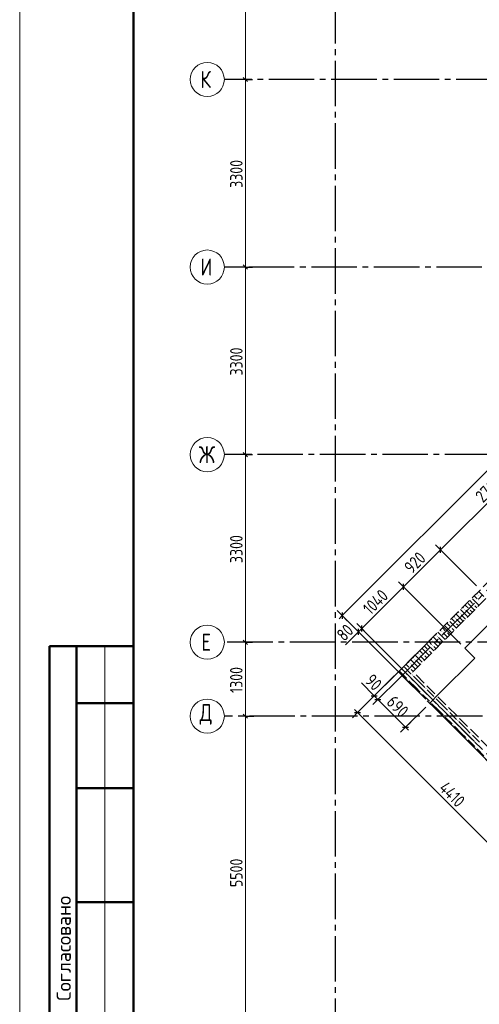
# Model space of a CAD drawing. Header units: millimetres. Extents: x 0 to 34506, y 0 to 42000.
# Tile 2 of 15: x 0 to 8085, y 9201 to 26521. Entities that reach past the tile are written whole.
import ezdxf

# ---------------------------------------------------------------- set-up
doc = ezdxf.new("R2010")
doc.units = ezdxf.units.MM
doc.linetypes.add('______2', pattern=[270, 200, -70])
doc.linetypes.add('______5', pattern=[1100, 800, -100, 100, -100])
for name, color, linetype, lineweight in [('Standard', 7, 'Continuous', 25), ('ЖБ Перекрытие верхний уровень', 7, 'Continuous', 35), ('ЖБ Стена верхний уровень', 7, 'Continuous', 35), ('Оси', 40, '______5', 18), ('Размерная выноска', 7, 'Continuous', 13)]:
    doc.layers.add(name, color=color, linetype=linetype, lineweight=lineweight)
doc.styles.add('GOST 2.304-81', font='txt')
doc.styles.add('ISOCPEUR', font='txt')

msp = doc.modelspace()

# ---------------------------------------------------------------- hatches: boundary and pattern name
at = {"layer": 'ЖБ Стена верхний уровень', "linetype": 'Continuous', "lineweight": 18, "transparency": 33554687}
for points in [[(8061, 16393), (8067, 16400), (8074, 16393), (8067, 16387)], [(8061, 16313), (8067, 16320), (8074, 16313), (8067, 16307)], [(7821, 16153), (7827, 16160), (7834, 16153), (7827, 16147)], [(7901, 16153), (7907, 16160), (7914, 16153), (7907, 16147)], [(7981, 16233), (7987, 16240), (7994, 16233), (7987, 16227)], [(7661, 15993), (7667, 16000), (7674, 15993), (7667, 15987)], [(7741, 16073), (7747, 16080), (7754, 16073), (7747, 16067)], [(7581, 15833), (7587, 15840), (7594, 15833), (7587, 15827)], [(7661, 15913), (7667, 15920), (7674, 15913), (7667, 15907)], [(7261, 15593), (7267, 15600), (7274, 15593), (7267, 15587)], [(7341, 15673), (7347, 15680), (7354, 15673), (7347, 15667)], [(7421, 15753), (7427, 15760), (7434, 15753), (7427, 15747)], [(7501, 15753), (7507, 15760), (7514, 15753), (7507, 15747)], [(7181, 15433), (7187, 15440), (7194, 15433), (7187, 15427)], [(7261, 15513), (7267, 15520), (7274, 15513), (7267, 15507)], [(6941, 15273), (6947, 15280), (6954, 15273), (6947, 15267)], [(7021, 15353), (7027, 15360), (7034, 15353), (7027, 15347)], [(7101, 15353), (7107, 15360), (7114, 15353), (7107, 15347)], [(6861, 15193), (6867, 15200), (6874, 15193), (6867, 15187)], [(6861, 15113), (6867, 15120), (6874, 15113), (6867, 15107)], [(6781, 15033), (6787, 15040), (6794, 15033), (6787, 15027)], [(6821, 14913), (6827, 14920), (6834, 14913), (6827, 14907)], [(6901, 14993), (6907, 15000), (6914, 14993), (6907, 14987)], [(6941, 14873), (6947, 14880), (6954, 14873), (6947, 14867)], [(7141, 14753), (7147, 14760), (7154, 14753), (7147, 14747)], [(7061, 14673), (7067, 14680), (7074, 14673), (7067, 14667)], [(7181, 14633), (7187, 14640), (7194, 14633), (7187, 14627)], [(7301, 14593), (7307, 14600), (7314, 14593), (7307, 14587)], [(7221, 14513), (7227, 14520), (7234, 14513), (7227, 14507)], [(7341, 14473), (7347, 14480), (7354, 14473), (7347, 14467)], [(7461, 14273), (7467, 14280), (7474, 14273), (7467, 14267)], [(7541, 14353), (7547, 14360), (7554, 14353), (7547, 14347)], [(7581, 14233), (7587, 14240), (7594, 14233), (7587, 14227)], [(7621, 14113), (7627, 14120), (7634, 14113), (7627, 14107)], [(7701, 14193), (7707, 14200), (7714, 14193), (7707, 14187)], [(7741, 14073), (7747, 14080), (7754, 14073), (7747, 14067)], [(7861, 13873), (7867, 13880), (7874, 13873), (7867, 13867)], [(7941, 13953), (7947, 13960), (7954, 13953), (7947, 13947)], [(7981, 13833), (7987, 13840), (7994, 13833), (7987, 13827)], [(8021, 13713), (8027, 13720), (8034, 13713), (8027, 13707)]]:
    msp.add_hatch(color=7, dxfattribs=at).paths.add_polyline_path(points, flags=16)

# ---------------------------------------------------------------- linework, layer by layer
at = {"layer": 'Standard', "color": 7, "linetype": 'Continuous', "lineweight": 13, "transparency": 33554687}
for p, q in [((3971, 25470), (3971, 28770)), ((3971, 22170), (3971, 25470)), ((13092, 23455), (5675, 16038)), ((3971, 18870), (3971, 22170)), ((7403, 17194), (9354, 19146)), ((3971, 15570), (3971, 18870)), ((6752, 16544), (7403, 17194)), ((5675, 16038), (5622, 15984)), ((5960, 15752), (6017, 15809)), ((5960, 15752), (5907, 15699)), ((1500, 15500), (1500, 9000)), ((3971, 14270), (3971, 15570)), ((6238, 14627), (6185, 14680)), ((6238, 14627), (6301, 14563)), ((6301, 14563), (6789, 14075)), ((5943, 14332), (5890, 14385)), ((5943, 14332), (9061, 11213)), ((6789, 14075), (6842, 14022))]:
    msp.add_line(p, q, dxfattribs=at)
at = {"layer": 'Standard', "color": 251, "linetype": 'Continuous', "lineweight": -3, "true_color": 0x656565, "transparency": 33554687}
for p, q in [((3971, 25470), (3846, 25470)), ((3971, 25470), (4096, 25470)), ((3971, 22170), (3846, 22170)), ((3971, 22170), (4096, 22170)), ((3971, 18870), (3846, 18870)), ((3971, 18870), (4096, 18870)), ((7403, 17194), (7314, 17283)), ((7403, 17194), (7491, 17106)), ((6752, 16544), (6664, 16632)), ((6752, 16544), (6841, 16456)), ((5675, 16038), (5586, 16126)), ((5675, 16038), (5763, 15949)), ((5675, 16038), (7143, 14570)), ((5960, 15752), (5872, 15840)), ((6017, 15809), (5929, 15897)), ((6017, 15809), (6105, 15720)), ((5943, 14332), (7242, 15630)), ((5960, 15752), (6049, 15664)), ((5960, 15752), (7143, 14570)), ((3971, 15570), (3846, 15570)), ((3971, 15570), (4096, 15570)), ((6238, 14627), (6149, 14538)), ((6301, 14563), (6213, 14475)), ((6238, 14627), (6326, 14715)), ((6301, 14563), (6390, 14651)), ((5943, 14332), (6031, 14420)), ((6789, 14075), (7143, 14428)), ((3971, 14270), (3846, 14270)), ((3971, 14270), (4096, 14270)), ((3971, 14270), (4121, 14270)), ((5943, 14332), (5855, 14243)), ((6789, 14075), (6701, 13987)), ((6789, 14075), (6878, 14163))]:
    msp.add_line(p, q, dxfattribs=at)
at = {"layer": 'Standard', "color": 7, "linetype": 'Continuous', "lineweight": 25, "transparency": 33554687}
for p, q in [((4008, 25432), (3933, 25507)), ((4008, 22132), (3933, 22207)), ((4008, 18832), (3933, 18907)), ((7403, 17141), (7403, 17248)), ((6752, 16491), (6752, 16597)), ((5675, 16091), (5675, 15984)), ((5960, 15699), (5960, 15805)), ((6017, 15756), (6017, 15862)), ((4008, 15532), (3933, 15607)), ((6185, 14627), (6291, 14627)), ((6248, 14563), (6354, 14563)), ((4008, 14232), (3933, 14307)), ((5890, 14332), (5996, 14332)), ((6736, 14075), (6842, 14075))]:
    msp.add_line(p, q, dxfattribs=at)
at = {"layer": 'Standard', "color": 7, "linetype": 'Continuous', "lineweight": 50, "transparency": 33554687}
for p, q in [((2000, 15500), (527, 15500)), ((527, 15500), (527, 9000)), ((527, 15500), (527, 9000)), ((1000, 15500), (1000, 9000)), ((2000, 14500), (1000, 14500)), ((2000, 13000), (1000, 13000)), ((2000, 11000), (1000, 11000))]:
    msp.add_line(p, q, dxfattribs=at)
at = {"layer": 'Standard', "color": 7, "linetype": 'Continuous', "lineweight": 13, "transparency": 33554687}
msp.add_lwpolyline([(0, 0), (29700, 0), (29700, 42000), (0, 42000), (0, 0)], close=True, dxfattribs=at)
at = {"layer": 'Standard', "color": 7, "linetype": 'Continuous', "lineweight": 50, "transparency": 33554687}
msp.add_lwpolyline([(2000, 41500), (29200, 41500), (29200, 500), (2000, 500), (2000, 41500)], close=True, dxfattribs=at)
at = {"layer": 'Standard', "color": 251, "linetype": 'Continuous', "lineweight": -3, "true_color": 0x656565, "transparency": 33554687}
for points in [[(3971, 25470), (3954, 25470), (3954, 25470), (3954, 25470), (3954, 25470), (3954, 25470), (3954, 25470), (3954, 25470), (3954, 25470), (3700, 25470)], [(3971, 22170), (3954, 22170), (3954, 22170), (3954, 22170), (3954, 22170), (3954, 22170), (3954, 22170), (3954, 22170), (3954, 22170), (3954, 22170), (3954, 22170), (3700, 22170)], [(3971, 18870), (3954, 18870), (3954, 18870), (3954, 18870), (3954, 18870), (3954, 18870), (3954, 18870), (3954, 18870), (3954, 18870), (3954, 18870), (3954, 18870), (3954, 18870), (3954, 18870), (3700, 18870)], [(7403, 17194), (7464, 17134), (7464, 17134), (8034, 16564)], [(6752, 16544), (6785, 16511), (6785, 16511), (7758, 15538)], [(6017, 15809), (6018, 15808), (6018, 15808), (7199, 14626)], [(3971, 15570), (3954, 15570), (3954, 15570), (3954, 15570), (3954, 15570), (3954, 15570), (3954, 15570), (3954, 15570), (3954, 15570), (3954, 15570), (3954, 15570), (3954, 15570), (3954, 15570), (3954, 15570), (3954, 15570), (3700, 15570)], [(6238, 14627), (6250, 14639), (6250, 14639), (6591, 14980)], [(6301, 14563), (6313, 14575), (6313, 14575), (6655, 14916)]]:
    msp.add_lwpolyline(points, dxfattribs=at)
at = {"layer": 'Standard', "color": 7, "linetype": 'Continuous', "lineweight": 13, "transparency": 33554687}
for points in [[(6017, 15809), (6304, 16096), (6304, 16096), (6752, 16544)], [(3971, 8770), (3971, 11199), (3971, 11199), (3971, 14270)]]:
    msp.add_lwpolyline(points, dxfattribs=at)
at = {"layer": 'ЖБ Перекрытие верхний уровень', "color": 7, "linetype": 'Continuous', "lineweight": 35, "transparency": 33554687}
for p, q in [((8479, 16118), (7828, 15468)), ((7828, 15468), (8005, 15291)), ((8005, 15291), (7369, 14655)), ((7369, 14655), (7213, 14499)), ((7213, 14499), (9780, 11932))]:
    msp.add_line(p, q, dxfattribs=at)
at = {"layer": 'ЖБ Стена верхний уровень', "color": 251, "linetype": '______2', "lineweight": 13, "true_color": 0x656565, "transparency": 33554687}
for p, q in [((12877, 21266), (6662, 15051)), ((6916, 15051), (13005, 21139)), ((6662, 15051), (6789, 14923)), ((6789, 14923), (8323, 13389)), ((8451, 13516), (6916, 15051))]:
    msp.add_line(p, q, dxfattribs=at)
at = {"layer": 'ЖБ Стена верхний уровень', "color": 9, "linetype": 'Continuous', "lineweight": 18, "true_color": 0xc7c7c7, "transparency": 33554687}
for p, q in [((8167, 16373), (8076, 16465)), ((7916, 16305), (7967, 16253)), ((7967, 16333), (8083, 16217)), ((8007, 16373), (7996, 16385)), ((8047, 16333), (8007, 16373)), ((8036, 16425), (8047, 16413)), ((7847, 16053), (7756, 16145)), ((7796, 16185), (7807, 16173)), ((7847, 16213), (7836, 16225)), ((7887, 16173), (7847, 16213)), ((7847, 16133), (7923, 16057)), ((7887, 16253), (8003, 16137)), ((7927, 16133), (7963, 16097)), ((8007, 16213), (8043, 16177)), ((7607, 15973), (7596, 15985)), ((7647, 15933), (7607, 15973)), ((7636, 16025), (7647, 16013)), ((7767, 15973), (7676, 16065)), ((7687, 15973), (7763, 15897)), ((7716, 16105), (7727, 16093)), ((7767, 16053), (7843, 15977)), ((7767, 15973), (7803, 15937)), ((7847, 16053), (7883, 16017)), ((7396, 15785), (7407, 15773)), ((7447, 15813), (7436, 15825)), ((7487, 15773), (7447, 15813)), ((7487, 15853), (7603, 15737)), ((7516, 15905), (7567, 15853)), ((7567, 15933), (7683, 15817)), ((7607, 15813), (7643, 15777)), ((7687, 15893), (7723, 15857)), ((7236, 15625), (7247, 15613)), ((7367, 15573), (7276, 15665)), ((7316, 15705), (7327, 15693)), ((7447, 15653), (7356, 15745)), ((7367, 15653), (7443, 15577)), ((7447, 15733), (7523, 15657)), ((7447, 15653), (7483, 15617)), ((7527, 15733), (7563, 15697)), ((7047, 15413), (7036, 15425)), ((7087, 15453), (7203, 15337)), ((7116, 15505), (7167, 15453)), ((7167, 15533), (7283, 15417)), ((7207, 15573), (7196, 15585)), ((7247, 15533), (7207, 15573)), ((7287, 15573), (7363, 15497)), ((7287, 15493), (7323, 15457)), ((7367, 15573), (7403, 15537)), ((6967, 15173), (6876, 15265)), ((6916, 15305), (6927, 15293)), ((7047, 15253), (6956, 15345)), ((6967, 15253), (7043, 15177)), ((6996, 15385), (7007, 15373)), ((7087, 15373), (7047, 15413)), ((7047, 15333), (7123, 15257)), ((7047, 15253), (7083, 15217)), ((7127, 15333), (7163, 15297)), ((7207, 15413), (7243, 15377)), ((6716, 15105), (6767, 15053)), ((6767, 15133), (6883, 15017)), ((6807, 15173), (6796, 15185)), ((6847, 15133), (6807, 15173)), ((6836, 15225), (6847, 15213)), ((6887, 15173), (6963, 15097)), ((6887, 15093), (6923, 15057)), ((6967, 15173), (7003, 15137)), ((6687, 15053), (6803, 14937)), ((6803, 14937), (6807, 14933)), ((6807, 15013), (6843, 14977)), ((6843, 14977), (6927, 14893)), ((6883, 15017), (6887, 15013)), ((7047, 14853), (6927, 14973)), ((6967, 14773), (6847, 14893)), ((6967, 14853), (7047, 14773)), ((6967, 14773), (7047, 14693)), ((7047, 14853), (7127, 14773)), ((7047, 14773), (7167, 14653)), ((7167, 14733), (7287, 14613)), ((7087, 14653), (7207, 14533)), ((7207, 14613), (7327, 14493)), ((7447, 14453), (7327, 14573)), ((7367, 14373), (7247, 14493)), ((7367, 14453), (7447, 14373)), ((7447, 14453), (7527, 14373)), ((7367, 14373), (7447, 14293)), ((7447, 14373), (7567, 14253)), ((7487, 14253), (7607, 14133)), ((7567, 14333), (7687, 14213)), ((7607, 14213), (7727, 14093)), ((7767, 13973), (7647, 14093)), ((7847, 14053), (7727, 14173)), ((7767, 14053), (7847, 13973)), ((7847, 14053), (7927, 13973)), ((7767, 13973), (7847, 13893)), ((7847, 13973), (7967, 13853)), ((7967, 13933), (8087, 13813)), ((7887, 13853), (8007, 13733)), ((8007, 13813), (8127, 13693)), ((8167, 13573), (8047, 13693))]:
    msp.add_line(p, q, dxfattribs=at)
at = {"layer": 'Оси', "color": 8, "linetype": '______5', "lineweight": -3, "transparency": 33554687}
for p, q in [((5551, 40100), (5551, 7060)), ((6655, 14916), (17398, 25660)), ((11781, 25470), (3600, 25470)), ((12531, 22170), (3600, 22170)), ((11581, 18870), (3600, 18870)), ((18751, 15570), (3600, 15570)), ((13447, 8378), (6277, 15548)), ((6655, 14916), (6655, 14916)), ((6655, 14916), (6655, 14916)), ((16941, 14270), (3600, 14270)), ((16941, 14270), (3600, 14270))]:
    msp.add_line(p, q, dxfattribs=at)
at = {"layer": 'Оси', "color": 7, "linetype": 'Continuous', "lineweight": 13, "transparency": 33554687}
for centre in [(3300, 25470), (3300, 22170), (3300, 18870), (3300, 15570), (3300, 14270), (3300, 14270)]:
    msp.add_circle(centre, 300, dxfattribs=at)
at = {"layer": 'Размерная выноска', "color": 7, "linetype": 'Continuous', "lineweight": 13, "transparency": 33554687}
for p, q in [((5960, 15752), (5734, 15526)), ((6238, 14627), (6011, 14853)), ((6301, 14563), (6514, 14351))]:
    msp.add_line(p, q, dxfattribs=at)

# ---------------------------------------------------------------- texts
at = {"layer": 'Standard', "color": 7, "linetype": 'Continuous', "lineweight": 25, "transparency": 33554687, "char_height": 220, "attachment_point": 7, "style": 'GOST 2.304-81'}
for s, insert, width, rotation in [('3300', (3921, 23562), 641.48, 90), ('3300', (3921, 20262), 641.48, 90), ('2760', (8150, 18012), 672.63, 45), ('3300', (3921, 16962), 641.48, 90), ('920', (6898, 16761), 531.97, 45), ('1040', (6172, 16035), 625.74, 45), ('80', (5710, 15573), 391.31, 45), ('1300', (3920, 14678), 610.16, 90), ('90', (6059, 14876), 391.31, 315), ('690', (6437, 14498), 531.96, 315), ('4410', (7361, 12985), 625.74, 315), ('5500', (3921, 11262), 641.48, 90)]:
    msp.add_mtext(s, dxfattribs=dict(at, insert=insert, width=width, rotation=rotation))
at = {"layer": 'Standard', "color": 7, "linetype": 'Continuous', "lineweight": 50, "transparency": 33554687, "insert": (900, 9261), "char_height": 250, "width": 2071.88, "attachment_point": 7, "rotation": 90, "style": 'ISOCPEUR'}
msp.add_mtext('\\A1;{\\fISOCPEUR|i0|b0;\\H250.000000;\\W1.000000;\\C7;Согласовано}\\P', dxfattribs=at)
at = {"layer": 'Оси', "color": 7, "linetype": 'Continuous', "lineweight": 25, "transparency": 33554687, "char_height": 300, "attachment_point": 7, "style": 'ISOCPEUR'}
for s, insert, width in [('\\W0.80;К', (3180, 25320), 359.83), ('\\W0.80;И', (3180, 22020), 359.83), ('\\W0.83;Ж', (3150, 18720), 425), ('\\W0.78;Е', (3195, 15420), 326.43), ('\\W0.82;Д', (3165, 14120), 392.65)]:
    msp.add_mtext(s, dxfattribs=dict(at, insert=insert, width=width))

doc.saveas('drawing.dxf')
